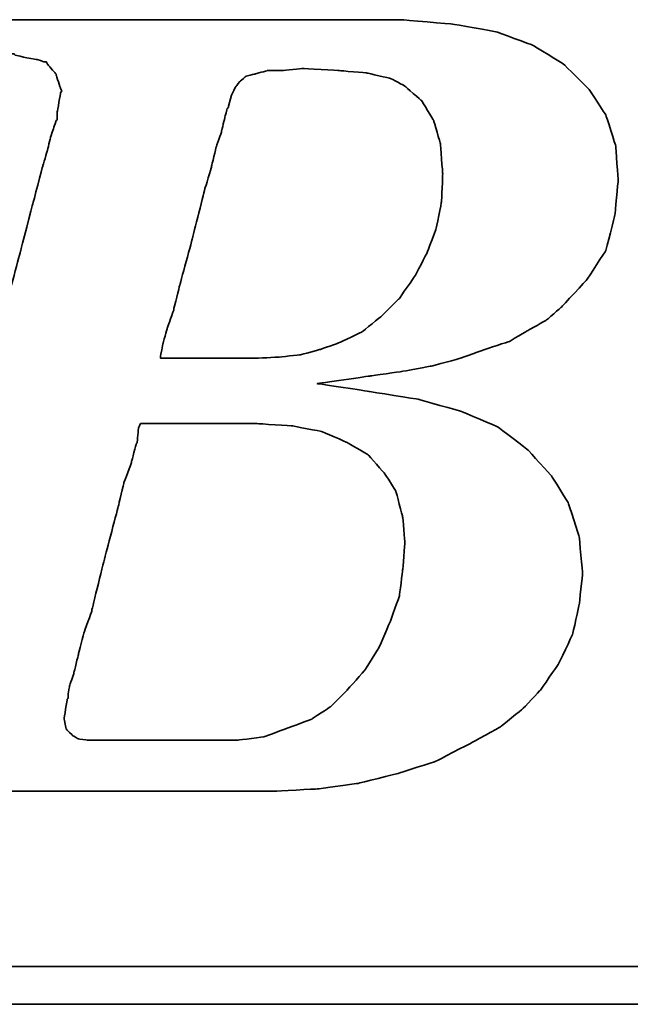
# Model space of a CAD drawing. Header units: millimetres. Extents: x 2482 to 2789, y 455 to 558.
# Tile 32 of 55: x 2706.84 to 2709.28, y 487.4 to 491.34. Entities that reach past the tile are written whole.
import ezdxf

# ---------------------------------------------------------------- set-up
doc = ezdxf.new("R2010")
doc.units = ezdxf.units.MM
doc.header["$LTSCALE"] = 0.2
doc.layers.add('layer 1', color=7, linetype='Continuous')

# ---------------------------------------------------------------- blocks, each defined once
blk = doc.blocks.new('TBI MOTION logo(完整正式版)')
at = {"layer": 'layer 1', "color": 22, "lineweight": 35}
for points, knots in [([(-64.65375, -6.86375), (-64.65375, -6.86375), (-64.84375, -7.29625), (-64.84375, -7.29625), (-64.84375, -7.29625), (-64.84375, -7.29625), (-64.86875, -7.34375), (-64.86875, -7.34375), (-64.86875, -7.34375), (-64.86875, -7.34375), (-64.86875, -7.36875), (-64.86875, -7.36875), (-64.86875, -7.36875), (-64.86875, -7.36875), (-65.15375, -7.65375), (-65.15375, -7.65375), (-65.15375, -7.65375), (-65.15375, -7.65375), (-65.17875, -7.65375), (-65.17875, -7.65375), (-65.17875, -7.65375), (-65.17875, -7.65375), (-65.20375, -7.67875), (-65.20375, -7.67875), (-65.20375, -7.67875), (-65.20375, -7.67875), (-65.58875, -7.87125), (-65.58875, -7.87125), (-65.58875, -7.87125), (-65.58875, -7.87125), (-65.63375, -7.87125), (-65.63375, -7.87125), (-65.63375, -7.87125), (-65.63375, -7.87125), (-65.65875, -7.89375), (-65.65875, -7.89375), (-65.65875, -7.89375), (-65.65875, -7.89375), (-66.09375, -7.94375), (-66.09375, -7.94375), (-66.09375, -7.94375), (-66.09375, -7.94375), (-66.11375, -7.94375), (-66.11375, -7.94375), (-66.11375, -7.94375), (-66.11375, -7.94375), (-66.16375, -7.94375), (-66.16375, -7.94375), (-66.16375, -7.94375), (-66.16375, -7.94375), (-66.30875, -7.94375), (-66.30875, -7.94375), (-66.30875, -7.94375), (-66.30875, -7.94375), (-66.69375, -7.94375), (-66.69375, -7.94375), (-66.69375, -7.94375), (-66.69375, -7.94375), (-67.07375, -7.94375), (-67.07375, -7.94375), (-67.07375, -7.94375), (-67.07375, -7.94375), (-67.12375, -7.94375), (-67.12375, -7.94375), (-67.12375, -7.94375), (-67.12375, -7.94375), (-67.12375, -7.96625), (-67.12375, -7.96625), (-67.12375, -7.96625), (-67.12375, -7.96625), (-67.14875, -7.99125), (-67.14875, -7.99125), (-67.14875, -7.99125), (-67.14875, -7.99125), (-67.24375, -8.34875), (-67.24375, -8.34875), (-67.24375, -8.34875), (-67.24375, -8.34875), (-67.31375, -8.68625), (-67.31375, -8.68625), (-67.31375, -8.68625), (-67.31375, -8.68625), (-67.26875, -8.68625), (-67.26875, -8.68625), (-67.26875, -8.68625), (-67.26875, -8.68625), (-67.07375, -8.68625), (-67.07375, -8.68625), (-67.07375, -8.68625), (-67.07375, -8.68625), (-66.54875, -8.68625), (-66.54875, -8.68625), (-66.54875, -8.68625), (-66.54875, -8.68625), (-65.82625, -8.68625), (-65.82625, -8.68625), (-65.82625, -8.68625), (-65.82625, -8.68625), (-65.01375, -8.68625), (-65.01375, -8.68625), (-65.01375, -8.68625), (-65.01375, -8.68625), (-64.05375, -8.68625), (-64.05375, -8.68625), (-64.05375, -8.68625), (-64.05375, -8.68625), (-62.08375, -8.68625), (-62.08375, -8.68625), (-62.08375, -8.68625), (-62.08375, -8.68625), (-60.06875, -8.68625), (-60.06875, -8.68625), (-60.06875, -8.68625), (-60.06875, -8.68625), (-59.10875, -8.68625), (-59.10875, -8.68625), (-59.10875, -8.68625), (-59.10875, -8.68625), (-58.29375, -8.68625), (-58.29375, -8.68625), (-58.29375, -8.68625), (-58.29375, -8.68625), (-57.57375, -8.68625), (-57.57375, -8.68625), (-57.57375, -8.68625), (-57.57375, -8.68625), (-57.04875, -8.68625), (-57.04875, -8.68625), (-57.04875, -8.68625), (-57.04875, -8.68625), (-56.85375, -8.68625), (-56.85375, -8.68625), (-56.85375, -8.68625), (-56.85375, -8.68625), (-56.70875, -8.68625), (-56.70875, -8.68625), (-56.70875, -8.68625), (-56.70875, -8.68625), (-56.61375, -8.68625), (-56.61375, -8.68625), (-56.61375, -8.68625), (-56.61375, -8.68625), (-56.56875, -8.68625), (-56.56875, -8.68625), (-56.56875, -8.68625), (-56.56875, -8.68625), (-55.65375, -8.63875), (-55.65375, -8.63875), (-55.65375, -8.63875), (-55.65375, -8.63875), (-54.76875, -8.51875), (-54.76875, -8.51875), (-54.76875, -8.51875), (-54.76875, -8.51875), (-53.90375, -8.30375), (-53.90375, -8.30375), (-53.90375, -8.30375), (-53.90375, -8.30375), (-53.08875, -8.03875), (-53.08875, -8.03875), (-53.08875, -8.03875), (-53.08875, -8.03875), (-52.34375, -7.65375), (-52.34375, -7.65375), (-52.34375, -7.65375), (-52.34375, -7.65375), (-51.69875, -7.29625), (-51.69875, -7.29625), (-51.69875, -7.29625), (-51.69875, -7.29625), (-51.21875, -6.91125), (-51.21875, -6.91125), (-51.21875, -6.91125), (-51.21875, -6.91125), (-50.83375, -6.50375), (-50.83375, -6.50375), (-50.83375, -6.50375), (-50.83375, -6.50375), (-50.44875, -5.94875), (-50.44875, -5.94875), (-50.44875, -5.94875), (-50.44875, -5.94875), (-50.13875, -5.30375), (-50.13875, -5.30375), (-50.13875, -5.30375), (-50.13875, -5.30375), (-49.99375, -4.65375), (-49.99375, -4.65375), (-49.99375, -4.65375), (-49.99375, -4.65375), (-49.92375, -3.98375), (-49.92375, -3.98375), (-49.92375, -3.98375), (-49.92375, -3.98375), (-49.99375, -3.19374), (-49.99375, -3.19374), (-49.99375, -3.19374), (-49.99375, -3.19374), (-50.23374, -2.44874), (-50.23374, -2.44874), (-50.23374, -2.44874), (-50.23374, -2.44874), (-50.59375, -1.87374), (-50.59375, -1.87374), (-50.59375, -1.87374), (-50.59375, -1.87374), (-51.09875, -1.31874), (-51.09875, -1.31874), (-51.09875, -1.31874), (-51.09875, -1.31874), (-51.74375, -0.81875), (-51.74375, -0.81875), (-51.74375, -0.81875), (-51.74375, -0.81875), (-52.53875, -0.48125), (-52.53875, -0.48125), (-52.53875, -0.48125), (-52.53875, -0.48125), (-53.47375, -0.21875), (-53.47375, -0.21875), (-53.47375, -0.21875), (-53.47375, -0.21875), (-54.52875, -0.04874), (-54.52875, -0.04874), (-54.52875, -0.04874), (-54.52875, -0.04874), (-55.65375, 0.12125), (-55.65375, 0.12125), (-55.65375, 0.12125), (-55.65375, 0.12125), (-54.50375, 0.28624), (-54.50375, 0.28624), (-54.50375, 0.28624), (-54.50375, 0.28624), (-53.83375, 0.38124), (-53.83375, 0.38124), (-53.83375, 0.38124), (-53.83375, 0.38124), (-53.18375, 0.50125), (-53.18375, 0.50125), (-53.18375, 0.50125), (-53.18375, 0.50125), (-52.55875, 0.66874), (-52.55875, 0.66874), (-52.55875, 0.66874), (-52.55875, 0.66874), (-52.03375, 0.86124), (-52.03375, 0.86124), (-52.03375, 0.86124), (-52.03375, 0.86124), (-51.50374, 1.03124), (-51.50374, 1.03124), (-51.50374, 1.03124), (-51.50374, 1.03124), (-51.09875, 1.27125), (-51.09875, 1.27125), (-51.09875, 1.27125), (-51.09875, 1.27125), (-50.71375, 1.48624), (-50.71375, 1.48624), (-50.71375, 1.48624), (-50.71375, 1.48624), (-50.37625, 1.77625), (-50.37625, 1.77625), (-50.37625, 1.77625), (-50.37625, 1.77625), (-49.82375, 2.37625), (-49.82375, 2.37625), (-49.82375, 2.37625), (-49.82375, 2.37625), (-49.41875, 2.99625), (-49.41875, 2.99625), (-49.41875, 2.99625), (-49.41875, 2.99625), (-49.22375, 3.76625), (-49.22375, 3.76625), (-49.22375, 3.76625), (-49.22375, 3.76625), (-49.15375, 4.50874), (-49.15375, 4.50874), (-49.15375, 4.50874), (-49.15375, 4.50874), (-49.20375, 5.25125), (-49.20375, 5.25125), (-49.20375, 5.25125), (-49.20375, 5.25125), (-49.41875, 5.92625), (-49.41875, 5.92625), (-49.41875, 5.92625), (-49.41875, 5.92625), (-49.77875, 6.47625), (-49.77875, 6.47625), (-49.77875, 6.47625), (-49.77875, 6.47625), (-50.33125, 7.02624), (-50.33125, 7.02624), (-50.33125, 7.02624), (-50.33125, 7.02624), (-51.00125, 7.43625), (-51.00125, 7.43625), (-51.00125, 7.43625), (-51.00125, 7.43625), (-51.79375, 7.72625), (-51.79375, 7.72625), (-51.79375, 7.72625), (-51.79375, 7.72625), (-52.72875, 7.89124), (-52.72875, 7.89124), (-52.72875, 7.89124), (-52.72875, 7.89124), (-53.83375, 7.98625), (-53.83375, 7.98625), (-53.83375, 7.98625), (-53.83375, 7.98625), (-53.92875, 7.98625), (-53.92875, 7.98625), (-53.92875, 7.98625), (-53.92875, 7.98625), (-54.26375, 7.98625), (-54.26375, 7.98625), (-54.26375, 7.98625), (-54.26375, 7.98625), (-54.74375, 7.98625), (-54.74375, 7.98625), (-54.74375, 7.98625), (-54.74375, 7.98625), (-55.36875, 7.98625), (-55.36875, 7.98625), (-55.36875, 7.98625), (-55.36875, 7.98625), (-56.13375, 7.98625), (-56.13375, 7.98625), (-56.13375, 7.98625), (-56.13375, 7.98625), (-56.94875, 7.98625), (-56.94875, 7.98625), (-56.94875, 7.98625), (-56.94875, 7.98625), (-58.77625, 7.98625), (-58.77625, 7.98625), (-58.77625, 7.98625), (-58.77625, 7.98625), (-60.59875, 7.98625), (-60.59875, 7.98625), (-60.59875, 7.98625), (-60.59875, 7.98625), (-61.41375, 7.98625), (-61.41375, 7.98625), (-61.41375, 7.98625), (-61.41375, 7.98625), (-62.17875, 7.98625), (-62.17875, 7.98625), (-62.17875, 7.98625), (-62.17875, 7.98625), (-62.80375, 7.98625), (-62.80375, 7.98625), (-62.80375, 7.98625), (-62.80375, 7.98625), (-63.30625, 7.98625), (-63.30625, 7.98625), (-63.30625, 7.98625), (-63.30625, 7.98625), (-63.57375, 7.98625), (-63.57375, 7.98625), (-63.57375, 7.98625), (-63.57375, 7.98625), (-63.57375, 7.96375), (-63.57375, 7.96375), (-63.57375, 7.96375), (-63.57375, 7.96375), (-63.59875, 7.94125), (-63.59875, 7.94125), (-63.59875, 7.94125), (-63.59875, 7.94125), (-63.69375, 7.55625), (-63.69375, 7.55625), (-63.69375, 7.55625), (-63.69375, 7.55625), (-63.76375, 7.24624), (-63.76375, 7.24624), (-63.76375, 7.24624), (-63.76375, 7.24624), (-63.23875, 7.24624), (-63.23875, 7.24624), (-63.23875, 7.24624), (-63.23875, 7.24624), (-62.75875, 7.24624), (-62.75875, 7.24624), (-62.75875, 7.24624), (-62.75875, 7.24624), (-62.61125, 7.24624), (-62.61125, 7.24624), (-62.61125, 7.24624), (-62.61125, 7.24624), (-62.56625, 7.24624), (-62.56625, 7.24624), (-62.56625, 7.24624), (-62.56625, 7.24624), (-62.22875, 7.24624), (-62.22875, 7.24624), (-62.22875, 7.24624), (-62.22875, 7.24624), (-62.20375, 7.24624), (-62.20375, 7.24624), (-62.20375, 7.24624), (-62.20375, 7.24624), (-62.17875, 7.21875), (-62.17875, 7.21875), (-62.17875, 7.21875), (-62.17875, 7.21875), (-61.96375, 7.17125), (-61.96375, 7.17125), (-61.96375, 7.17125), (-61.96375, 7.17125), (-61.72375, 7.12624), (-61.72375, 7.12624), (-61.72375, 7.12624), (-61.72375, 7.12624), (-61.70375, 7.12624), (-61.70375, 7.12624), (-61.70375, 7.12624), (-61.70375, 7.12624), (-61.55875, 7.07624), (-61.55875, 7.07624), (-61.55875, 7.07624), (-61.55875, 7.07624), (-61.50875, 7.07624), (-61.50875, 7.07624), (-61.50875, 7.07624), (-61.50875, 7.07624), (-61.48375, 7.02624), (-61.48375, 7.02624), (-61.48375, 7.02624), (-61.48375, 7.02624), (-61.31875, 6.83375), (-61.31875, 6.83375), (-61.31875, 6.83375), (-61.31875, 6.83375), (-61.29375, 6.81125), (-61.29375, 6.81125), (-61.29375, 6.81125), (-61.29375, 6.81125), (-61.29375, 6.78625), (-61.29375, 6.78625), (-61.29375, 6.78625), (-61.29375, 6.78625), (-61.19875, 6.50124), (-61.19875, 6.50124), (-61.19875, 6.50124), (-61.19875, 6.50124), (-61.17375, 6.45124), (-61.17375, 6.45124), (-61.17375, 6.45124), (-61.17375, 6.45124), (-61.19875, 6.40625), (-61.19875, 6.40625), (-61.19875, 6.40625), (-61.19875, 6.40625), (-61.26875, 5.99624), (-61.26875, 5.99624), (-61.26875, 5.99624), (-61.26875, 5.99624), (-61.26875, 5.85125), (-61.26875, 5.85125), (-61.26875, 5.85125), (-61.26875, 5.85125), (-61.26875, 5.82625), (-61.26875, 5.82625), (-61.26875, 5.82625), (-61.26875, 5.82625), (-61.29375, 5.80625), (-61.29375, 5.80625), (-61.29375, 5.80625), (-61.29375, 5.80625), (-61.34125, 5.66125), (-61.34125, 5.66125), (-61.34125, 5.66125), (-61.34125, 5.66125), (-61.41375, 5.44625), (-61.41375, 5.44625), (-61.41375, 5.44625), (-61.41375, 5.44625), (-61.48375, 5.15625), (-61.48375, 5.15625), (-61.48375, 5.15625), (-61.48375, 5.15625), (-61.58375, 4.82124), (-61.58375, 4.82124), (-61.58375, 4.82124), (-61.58375, 4.82124), (-61.79875, 4.00375), (-61.79875, 4.00375), (-61.79875, 4.00375), (-61.79875, 4.00375), (-62.05875, 2.99625), (-62.05875, 2.99625), (-62.05875, 2.99625), (-62.05875, 2.99625), (-62.34875, 1.91625), (-62.34875, 1.91625), (-62.34875, 1.91625), (-62.34875, 1.91625), (-62.97375, -0.41124), (-62.97375, -0.41124), (-62.97375, -0.41124), (-62.97375, -0.41124), (-63.59875, -2.75875), (-63.59875, -2.75875), (-63.59875, -2.75875), (-63.59875, -2.75875), (-63.88375, -3.86374), (-63.88375, -3.86374), (-63.88375, -3.86374), (-63.88375, -3.86374), (-64.14875, -4.82374), (-64.14875, -4.82374), (-64.14875, -4.82374), (-64.14875, -4.82374), (-64.36375, -5.64125), (-64.36375, -5.64125), (-64.36375, -5.64125), (-64.36375, -5.64125), (-64.43625, -5.97625), (-64.43625, -5.97625), (-64.43625, -5.97625), (-64.43625, -5.97625), (-64.50875, -6.28625), (-64.50875, -6.28625), (-64.50875, -6.28625), (-64.50875, -6.28625), (-64.50875, -6.30875), (-64.50875, -6.30875), (-64.50875, -6.30875), (-64.50875, -6.30875), (-64.57875, -6.50375), (-64.57875, -6.50375), (-64.57875, -6.50375), (-64.57875, -6.50375), (-64.62875, -6.69625), (-64.62875, -6.69625), (-64.62875, -6.69625), (-64.62875, -6.69625), (-64.62875, -6.76875), (-64.62875, -6.76875), (-64.62875, -6.76875), (-64.62875, -6.76875), (-64.62875, -6.81375), (-64.62875, -6.81375), (-64.62875, -6.81375), (-64.62875, -6.81375), (-64.62875, -6.83875), (-64.62875, -6.83875), (-64.62875, -6.83875), (-64.62875, -6.83875), (-64.65375, -6.86375), (-64.65375, -6.86375)], [0, 0, 0, 0, 0.00719424, 0.00719424, 0.00719424, 0.00719425, 0.01438849, 0.01438849, 0.01438849, 0.0143885, 0.02158273, 0.02158273, 0.02158273, 0.02158274, 0.02877698, 0.02877698, 0.02877698, 0.02877699, 0.03597122, 0.03597122, 0.03597122, 0.03597123, 0.04316547, 0.04316547, 0.04316547, 0.04316548, 0.05035971, 0.05035971, 0.05035971, 0.05035972, 0.05755396, 0.05755396, 0.05755396, 0.05755397, 0.0647482, 0.0647482, 0.0647482, 0.06474821, 0.07194245, 0.07194245, 0.07194245, 0.07194246, 0.07913669, 0.07913669, 0.07913669, 0.0791367, 0.08633094, 0.08633094, 0.08633094, 0.08633095, 0.09352518, 0.09352518, 0.09352518, 0.09352519, 0.10071942, 0.10071942, 0.10071942, 0.10071943, 0.10791367, 0.10791367, 0.10791367, 0.10791368, 0.11510791, 0.11510791, 0.11510791, 0.11510792, 0.12230216, 0.12230216, 0.12230216, 0.12230217, 0.1294964, 0.1294964, 0.1294964, 0.12949641, 0.13669065, 0.13669065, 0.13669065, 0.13669066, 0.14388489, 0.14388489, 0.14388489, 0.1438849, 0.15107914, 0.15107914, 0.15107914, 0.15107915, 0.15827338, 0.15827338, 0.15827338, 0.15827339, 0.16546763, 0.16546763, 0.16546763, 0.16546764, 0.17266187, 0.17266187, 0.17266187, 0.17266188, 0.17985612, 0.17985612, 0.17985612, 0.17985613, 0.18705036, 0.18705036, 0.18705036, 0.18705037, 0.1942446, 0.1942446, 0.1942446, 0.19424461, 0.20143885, 0.20143885, 0.20143885, 0.20143886, 0.20863309, 0.20863309, 0.20863309, 0.2086331, 0.21582734, 0.21582734, 0.21582734, 0.21582735, 0.22302158, 0.22302158, 0.22302158, 0.22302159, 0.23021583, 0.23021583, 0.23021583, 0.23021584, 0.23741007, 0.23741007, 0.23741007, 0.23741008, 0.24460432, 0.24460432, 0.24460432, 0.24460433, 0.25179856, 0.25179856, 0.25179856, 0.25179857, 0.25899281, 0.25899281, 0.25899281, 0.25899282, 0.26618705, 0.26618705, 0.26618705, 0.26618706, 0.27338129, 0.27338129, 0.27338129, 0.2733813, 0.28057554, 0.28057554, 0.28057554, 0.28057555, 0.28776978, 0.28776978, 0.28776978, 0.28776979, 0.29496403, 0.29496403, 0.29496403, 0.29496404, 0.30215827, 0.30215827, 0.30215827, 0.30215828, 0.30935252, 0.30935252, 0.30935252, 0.30935253, 0.31654676, 0.31654676, 0.31654676, 0.31654677, 0.32374101, 0.32374101, 0.32374101, 0.32374102, 0.33093525, 0.33093525, 0.33093525, 0.33093526, 0.3381295, 0.3381295, 0.3381295, 0.33812951, 0.34532374, 0.34532374, 0.34532374, 0.34532375, 0.35251799, 0.35251799, 0.35251799, 0.352518, 0.35971223, 0.35971223, 0.35971223, 0.35971224, 0.36690647, 0.36690647, 0.36690647, 0.36690648, 0.37410072, 0.37410072, 0.37410072, 0.37410073, 0.38129496, 0.38129496, 0.38129496, 0.38129497, 0.38848921, 0.38848921, 0.38848921, 0.38848922, 0.39568345, 0.39568345, 0.39568345, 0.39568346, 0.4028777, 0.4028777, 0.4028777, 0.40287771, 0.41007194, 0.41007194, 0.41007194, 0.41007195, 0.41726619, 0.41726619, 0.41726619, 0.4172662, 0.42446043, 0.42446043, 0.42446043, 0.42446044, 0.43165468, 0.43165468, 0.43165468, 0.43165469, 0.43884892, 0.43884892, 0.43884892, 0.43884893, 0.44604317, 0.44604317, 0.44604317, 0.44604318, 0.45323741, 0.45323741, 0.45323741, 0.45323742, 0.46043165, 0.46043165, 0.46043165, 0.46043166, 0.4676259, 0.4676259, 0.4676259, 0.46762591, 0.47482014, 0.47482014, 0.47482014, 0.47482015, 0.48201439, 0.48201439, 0.48201439, 0.4820144, 0.48920863, 0.48920863, 0.48920863, 0.48920864, 0.49640288, 0.49640288, 0.49640288, 0.49640289, 0.50359712, 0.50359712, 0.50359712, 0.50359713, 0.51079137, 0.51079137, 0.51079137, 0.51079138, 0.51798561, 0.51798561, 0.51798561, 0.51798562, 0.52517986, 0.52517986, 0.52517986, 0.52517987, 0.5323741, 0.5323741, 0.5323741, 0.53237411, 0.53956835, 0.53956835, 0.53956835, 0.53956836, 0.54676259, 0.54676259, 0.54676259, 0.5467626, 0.55395683, 0.55395683, 0.55395683, 0.55395684, 0.56115108, 0.56115108, 0.56115108, 0.56115109, 0.56834532, 0.56834532, 0.56834532, 0.56834533, 0.57553957, 0.57553957, 0.57553957, 0.57553958, 0.58273381, 0.58273381, 0.58273381, 0.58273382, 0.58992806, 0.58992806, 0.58992806, 0.58992807, 0.5971223, 0.5971223, 0.5971223, 0.59712231, 0.60431655, 0.60431655, 0.60431655, 0.60431656, 0.61151079, 0.61151079, 0.61151079, 0.6115108, 0.61870504, 0.61870504, 0.61870504, 0.61870505, 0.62589928, 0.62589928, 0.62589928, 0.62589929, 0.63309353, 0.63309353, 0.63309353, 0.63309354, 0.64028777, 0.64028777, 0.64028777, 0.64028778, 0.64748201, 0.64748201, 0.64748201, 0.64748202, 0.65467626, 0.65467626, 0.65467626, 0.65467627, 0.6618705, 0.6618705, 0.6618705, 0.66187051, 0.66906475, 0.66906475, 0.66906475, 0.66906476, 0.67625899, 0.67625899, 0.67625899, 0.676259, 0.68345324, 0.68345324, 0.68345324, 0.68345325, 0.69064748, 0.69064748, 0.69064748, 0.69064749, 0.69784173, 0.69784173, 0.69784173, 0.69784174, 0.70503597, 0.70503597, 0.70503597, 0.70503598, 0.71223022, 0.71223022, 0.71223022, 0.71223023, 0.71942446, 0.71942446, 0.71942446, 0.71942447, 0.72661871, 0.72661871, 0.72661871, 0.72661872, 0.73381295, 0.73381295, 0.73381295, 0.73381296, 0.74100719, 0.74100719, 0.74100719, 0.7410072, 0.74820144, 0.74820144, 0.74820144, 0.74820145, 0.75539568, 0.75539568, 0.75539568, 0.75539569, 0.76258993, 0.76258993, 0.76258993, 0.76258994, 0.76978417, 0.76978417, 0.76978417, 0.76978418, 0.77697842, 0.77697842, 0.77697842, 0.77697843, 0.78417266, 0.78417266, 0.78417266, 0.78417267, 0.79136691, 0.79136691, 0.79136691, 0.79136692, 0.79856115, 0.79856115, 0.79856115, 0.79856116, 0.8057554, 0.8057554, 0.8057554, 0.80575541, 0.81294964, 0.81294964, 0.81294964, 0.81294965, 0.82014388, 0.82014388, 0.82014388, 0.82014389, 0.82733813, 0.82733813, 0.82733813, 0.82733814, 0.83453237, 0.83453237, 0.83453237, 0.83453238, 0.84172662, 0.84172662, 0.84172662, 0.84172663, 0.84892086, 0.84892086, 0.84892086, 0.84892087, 0.85611511, 0.85611511, 0.85611511, 0.85611512, 0.86330935, 0.86330935, 0.86330935, 0.86330936, 0.8705036, 0.8705036, 0.8705036, 0.87050361, 0.87769784, 0.87769784, 0.87769784, 0.87769785, 0.88489209, 0.88489209, 0.88489209, 0.8848921, 0.89208633, 0.89208633, 0.89208633, 0.89208634, 0.89928058, 0.89928058, 0.89928058, 0.89928059, 0.90647482, 0.90647482, 0.90647482, 0.90647483, 0.91366906, 0.91366906, 0.91366906, 0.91366907, 0.92086331, 0.92086331, 0.92086331, 0.92086332, 0.92805755, 0.92805755, 0.92805755, 0.92805756, 0.9352518, 0.9352518, 0.9352518, 0.93525181, 0.94244604, 0.94244604, 0.94244604, 0.94244605, 0.94964029, 0.94964029, 0.94964029, 0.9496403, 0.95683453, 0.95683453, 0.95683453, 0.95683454, 0.96402878, 0.96402878, 0.96402878, 0.96402879, 0.97122302, 0.97122302, 0.97122302, 0.97122303, 0.97841727, 0.97841727, 0.97841727, 0.97841728, 0.98561151, 0.98561151, 0.98561151, 0.98561152, 0.99280576, 0.99280576, 0.99280576, 0.99280577, 1, 1, 1, 1]), ([(-57.50375, 6.35625), (-57.50375, 6.35625), (-57.57375, 6.11625), (-57.57375, 6.11625), (-57.57375, 6.11625), (-57.57375, 6.11625), (-57.57375, 6.09125), (-57.57375, 6.09125), (-57.57375, 6.09125), (-57.57375, 6.09125), (-57.59875, 6.06625), (-57.59875, 6.06625), (-57.59875, 6.06625), (-57.59875, 6.06625), (-57.64875, 5.87625), (-57.64875, 5.87625), (-57.64875, 5.87625), (-57.64875, 5.87625), (-57.71875, 5.58875), (-57.71875, 5.58875), (-57.71875, 5.58875), (-57.71875, 5.58875), (-57.71875, 5.56625), (-57.71875, 5.56625), (-57.71875, 5.56625), (-57.71875, 5.56625), (-57.83875, 5.23125), (-57.83875, 5.23125), (-57.83875, 5.23125), (-57.83875, 5.23125), (-57.93625, 4.82124), (-57.93625, 4.82124), (-57.93625, 4.82124), (-57.93625, 4.82124), (-57.93625, 4.79624), (-57.93625, 4.79624), (-57.93625, 4.79624), (-57.93625, 4.79624), (-58.07875, 4.34125), (-58.07875, 4.34125), (-58.07875, 4.34125), (-58.07875, 4.34125), (-58.34375, 3.28625), (-58.34375, 3.28625), (-58.34375, 3.28625), (-58.34375, 3.28625), (-58.62875, 2.23124), (-58.62875, 2.23124), (-58.62875, 2.23124), (-58.62875, 2.23124), (-58.74875, 1.75125), (-58.74875, 1.75125), (-58.74875, 1.75125), (-58.74875, 1.75125), (-58.74875, 1.72625), (-58.74875, 1.72625), (-58.74875, 1.72625), (-58.74875, 1.72625), (-58.89375, 1.31625), (-58.89375, 1.31625), (-58.89375, 1.31625), (-58.89375, 1.31625), (-58.98875, 0.98124), (-58.98875, 0.98124), (-58.98875, 0.98124), (-58.98875, 0.98124), (-59.03875, 0.71625), (-59.03875, 0.71625), (-59.03875, 0.71625), (-59.03875, 0.71625), (-59.03875, 0.66874), (-59.03875, 0.66874), (-59.03875, 0.66874), (-59.03875, 0.66874), (-58.91875, 0.66874), (-58.91875, 0.66874), (-58.91875, 0.66874), (-58.91875, 0.66874), (-58.53375, 0.66874), (-58.53375, 0.66874), (-58.53375, 0.66874), (-58.53375, 0.66874), (-58.10375, 0.66874), (-58.10375, 0.66874), (-58.10375, 0.66874), (-58.10375, 0.66874), (-57.66875, 0.66874), (-57.66875, 0.66874), (-57.66875, 0.66874), (-57.66875, 0.66874), (-57.33375, 0.66874), (-57.33375, 0.66874), (-57.33375, 0.66874), (-57.33375, 0.66874), (-57.09375, 0.66874), (-57.09375, 0.66874), (-57.09375, 0.66874), (-57.09375, 0.66874), (-56.99875, 0.66874), (-56.99875, 0.66874), (-56.99875, 0.66874), (-56.99875, 0.66874), (-56.49375, 0.69374), (-56.49375, 0.69374), (-56.49375, 0.69374), (-56.49375, 0.69374), (-56.01375, 0.74374), (-56.01375, 0.74374), (-56.01375, 0.74374), (-56.01375, 0.74374), (-55.58375, 0.86124), (-55.58375, 0.86124), (-55.58375, 0.86124), (-55.58375, 0.86124), (-55.17375, 1.00624), (-55.17375, 1.00624), (-55.17375, 1.00624), (-55.17375, 1.00624), (-54.67375, 1.24625), (-54.67375, 1.24625), (-54.67375, 1.24625), (-54.67375, 1.24625), (-54.26375, 1.58124), (-54.26375, 1.58124), (-54.26375, 1.58124), (-54.26375, 1.58124), (-53.87875, 1.96374), (-53.87875, 1.96374), (-53.87875, 1.96374), (-53.87875, 1.96374), (-53.54375, 2.44625), (-53.54375, 2.44625), (-53.54375, 2.44625), (-53.54375, 2.44625), (-53.27875, 2.95125), (-53.27875, 2.95125), (-53.27875, 2.95125), (-53.27875, 2.95125), (-53.08875, 3.45124), (-53.08875, 3.45124), (-53.08875, 3.45124), (-53.08875, 3.45124), (-52.96875, 4.05124), (-52.96875, 4.05124), (-52.96875, 4.05124), (-52.96875, 4.05124), (-52.94375, 4.65125), (-52.94375, 4.65125), (-52.94375, 4.65125), (-52.94375, 4.65125), (-52.99375, 5.30125), (-52.99375, 5.30125), (-52.99375, 5.30125), (-52.99375, 5.30125), (-53.13875, 5.80625), (-53.13875, 5.80625), (-53.13875, 5.80625), (-53.13875, 5.80625), (-53.39875, 6.23625), (-53.39875, 6.23625), (-53.39875, 6.23625), (-53.39875, 6.23625), (-53.75875, 6.54875), (-53.75875, 6.54875), (-53.75875, 6.54875), (-53.75875, 6.54875), (-54.07375, 6.71625), (-54.07375, 6.71625), (-54.07375, 6.71625), (-54.07375, 6.71625), (-54.57375, 6.83375), (-54.57375, 6.83375), (-54.57375, 6.83375), (-54.57375, 6.83375), (-55.17375, 6.88625), (-55.17375, 6.88625), (-55.17375, 6.88625), (-55.17375, 6.88625), (-55.96875, 6.93125), (-55.96875, 6.93125), (-55.96875, 6.93125), (-55.96875, 6.93125), (-56.39875, 6.88625), (-56.39875, 6.88625), (-56.39875, 6.88625), (-56.39875, 6.88625), (-56.42125, 6.88625), (-56.42125, 6.88625), (-56.42125, 6.88625), (-56.42125, 6.88625), (-56.73375, 6.88625), (-56.73375, 6.88625), (-56.73375, 6.88625), (-56.73375, 6.88625), (-56.99875, 6.81125), (-56.99875, 6.81125), (-56.99875, 6.81125), (-56.99875, 6.81125), (-57.02375, 6.81125), (-57.02375, 6.81125), (-57.02375, 6.81125), (-57.02375, 6.81125), (-57.18875, 6.76625), (-57.18875, 6.76625), (-57.18875, 6.76625), (-57.18875, 6.76625), (-57.30875, 6.66625), (-57.30875, 6.66625), (-57.30875, 6.66625), (-57.30875, 6.66625), (-57.40875, 6.54875), (-57.40875, 6.54875), (-57.40875, 6.54875), (-57.40875, 6.54875), (-57.50375, 6.35625), (-57.50375, 6.35625)], [0, 0, 0, 0, 0.01851852, 0.01851852, 0.01851852, 0.01851853, 0.03703704, 0.03703704, 0.03703704, 0.03703705, 0.05555556, 0.05555556, 0.05555556, 0.05555557, 0.07407407, 0.07407407, 0.07407407, 0.07407408, 0.09259259, 0.09259259, 0.09259259, 0.0925926, 0.11111111, 0.11111111, 0.11111111, 0.11111112, 0.12962963, 0.12962963, 0.12962963, 0.12962964, 0.14814815, 0.14814815, 0.14814815, 0.14814816, 0.16666667, 0.16666667, 0.16666667, 0.16666668, 0.18518519, 0.18518519, 0.18518519, 0.1851852, 0.2037037, 0.2037037, 0.2037037, 0.20370371, 0.22222222, 0.22222222, 0.22222222, 0.22222223, 0.24074074, 0.24074074, 0.24074074, 0.24074075, 0.25925926, 0.25925926, 0.25925926, 0.25925927, 0.27777778, 0.27777778, 0.27777778, 0.27777779, 0.2962963, 0.2962963, 0.2962963, 0.29629631, 0.31481481, 0.31481481, 0.31481481, 0.31481482, 0.33333333, 0.33333333, 0.33333333, 0.33333334, 0.35185185, 0.35185185, 0.35185185, 0.35185186, 0.37037037, 0.37037037, 0.37037037, 0.37037038, 0.38888889, 0.38888889, 0.38888889, 0.3888889, 0.40740741, 0.40740741, 0.40740741, 0.40740742, 0.42592593, 0.42592593, 0.42592593, 0.42592594, 0.44444444, 0.44444444, 0.44444444, 0.44444445, 0.46296296, 0.46296296, 0.46296296, 0.46296297, 0.48148148, 0.48148148, 0.48148148, 0.48148149, 0.5, 0.5, 0.5, 0.50000001, 0.51851852, 0.51851852, 0.51851852, 0.51851853, 0.53703704, 0.53703704, 0.53703704, 0.53703705, 0.55555556, 0.55555556, 0.55555556, 0.55555557, 0.57407407, 0.57407407, 0.57407407, 0.57407408, 0.59259259, 0.59259259, 0.59259259, 0.5925926, 0.61111111, 0.61111111, 0.61111111, 0.61111112, 0.62962963, 0.62962963, 0.62962963, 0.62962964, 0.64814815, 0.64814815, 0.64814815, 0.64814816, 0.66666667, 0.66666667, 0.66666667, 0.66666668, 0.68518519, 0.68518519, 0.68518519, 0.6851852, 0.7037037, 0.7037037, 0.7037037, 0.70370371, 0.72222222, 0.72222222, 0.72222222, 0.72222223, 0.74074074, 0.74074074, 0.74074074, 0.74074075, 0.75925926, 0.75925926, 0.75925926, 0.75925927, 0.77777778, 0.77777778, 0.77777778, 0.77777779, 0.7962963, 0.7962963, 0.7962963, 0.79629631, 0.81481481, 0.81481481, 0.81481481, 0.81481482, 0.83333333, 0.83333333, 0.83333333, 0.83333334, 0.85185185, 0.85185185, 0.85185185, 0.85185186, 0.87037037, 0.87037037, 0.87037037, 0.87037038, 0.88888889, 0.88888889, 0.88888889, 0.8888889, 0.90740741, 0.90740741, 0.90740741, 0.90740742, 0.92592593, 0.92592593, 0.92592593, 0.92592594, 0.94444444, 0.94444444, 0.94444444, 0.94444445, 0.96296296, 0.96296296, 0.96296296, 0.96296297, 0.98148148, 0.98148148, 0.98148148, 0.98148149, 1, 1, 1, 1]), ([(-61.03125, -6.57375), (-61.03125, -6.57375), (-61.03125, -6.67125), (-61.03125, -6.67125), (-61.03125, -6.67125), (-61.03125, -6.67125), (-61.05375, -6.69625), (-61.05375, -6.69625), (-61.05375, -6.69625), (-61.05375, -6.69625), (-61.12375, -7.12875), (-61.12375, -7.12875), (-61.12375, -7.12875), (-61.12375, -7.12875), (-61.07875, -7.34375), (-61.07875, -7.34375), (-61.07875, -7.34375), (-61.07875, -7.34375), (-60.93375, -7.48875), (-60.93375, -7.48875), (-60.93375, -7.48875), (-60.93375, -7.48875), (-60.81375, -7.55625), (-60.81375, -7.55625), (-60.81375, -7.55625), (-60.81375, -7.55625), (-60.62375, -7.58375), (-60.62375, -7.58375), (-60.62375, -7.58375), (-60.62375, -7.58375), (-60.30875, -7.58375), (-60.30875, -7.58375), (-60.30875, -7.58375), (-60.30875, -7.58375), (-59.97375, -7.58375), (-59.97375, -7.58375), (-59.97375, -7.58375), (-59.97375, -7.58375), (-59.87875, -7.58375), (-59.87875, -7.58375), (-59.87875, -7.58375), (-59.87875, -7.58375), (-59.63625, -7.58375), (-59.63625, -7.58375), (-59.63625, -7.58375), (-59.63625, -7.58375), (-58.96875, -7.58375), (-58.96875, -7.58375), (-58.96875, -7.58375), (-58.96875, -7.58375), (-58.29375, -7.58375), (-58.29375, -7.58375), (-58.29375, -7.58375), (-58.29375, -7.58375), (-58.05375, -7.58375), (-58.05375, -7.58375), (-58.05375, -7.58375), (-58.05375, -7.58375), (-57.98375, -7.58375), (-57.98375, -7.58375), (-57.98375, -7.58375), (-57.98375, -7.58375), (-57.35875, -7.58375), (-57.35875, -7.58375), (-57.35875, -7.58375), (-57.35875, -7.58375), (-56.78375, -7.50875), (-56.78375, -7.50875), (-56.78375, -7.50875), (-56.78375, -7.50875), (-56.27875, -7.31875), (-56.27875, -7.31875), (-56.27875, -7.31875), (-56.27875, -7.31875), (-55.77375, -7.12875), (-55.77375, -7.12875), (-55.77375, -7.12875), (-55.77375, -7.12875), (-55.36875, -6.86375), (-55.36875, -6.86375), (-55.36875, -6.86375), (-55.36875, -6.86375), (-55.00875, -6.50375), (-55.00875, -6.50375), (-55.00875, -6.50375), (-55.00875, -6.50375), (-54.62375, -6.06875), (-54.62375, -6.06875), (-54.62375, -6.06875), (-54.62375, -6.06875), (-54.31375, -5.56875), (-54.31375, -5.56875), (-54.31375, -5.56875), (-54.31375, -5.56875), (-54.07375, -5.01625), (-54.07375, -5.01625), (-54.07375, -5.01625), (-54.07375, -5.01625), (-53.87875, -4.46374), (-53.87875, -4.46374), (-53.87875, -4.46374), (-53.87875, -4.46374), (-53.80875, -3.91375), (-53.80875, -3.91375), (-53.80875, -3.91375), (-53.80875, -3.91375), (-53.75875, -3.31375), (-53.75875, -3.31375), (-53.75875, -3.31375), (-53.75875, -3.31375), (-53.80875, -2.75875), (-53.80875, -2.75875), (-53.80875, -2.75875), (-53.80875, -2.75875), (-53.95375, -2.20875), (-53.95375, -2.20875), (-53.95375, -2.20875), (-53.95375, -2.20875), (-54.19375, -1.82625), (-54.19375, -1.82625), (-54.19375, -1.82625), (-54.19375, -1.82625), (-54.55375, -1.41875), (-54.55375, -1.41875), (-54.55375, -1.41875), (-54.55375, -1.41875), (-55.00875, -1.15125), (-55.00875, -1.15125), (-55.00875, -1.15125), (-55.00875, -1.15125), (-55.56125, -0.91375), (-55.56125, -0.91375), (-55.56125, -0.91375), (-55.56125, -0.91375), (-56.18125, -0.79375), (-56.18125, -0.79375), (-56.18125, -0.79375), (-56.18125, -0.79375), (-56.94875, -0.74374), (-56.94875, -0.74374), (-56.94875, -0.74374), (-56.94875, -0.74374), (-56.99875, -0.74374), (-56.99875, -0.74374), (-56.99875, -0.74374), (-56.99875, -0.74374), (-57.09375, -0.74374), (-57.09375, -0.74374), (-57.09375, -0.74374), (-57.09375, -0.74374), (-57.38375, -0.74374), (-57.38375, -0.74374), (-57.38375, -0.74374), (-57.38375, -0.74374), (-57.76875, -0.74374), (-57.76875, -0.74374), (-57.76875, -0.74374), (-57.76875, -0.74374), (-58.24625, -0.74374), (-58.24625, -0.74374), (-58.24625, -0.74374), (-58.24625, -0.74374), (-58.72875, -0.74374), (-58.72875, -0.74374), (-58.72875, -0.74374), (-58.72875, -0.74374), (-59.20875, -0.74374), (-59.20875, -0.74374), (-59.20875, -0.74374), (-59.20875, -0.74374), (-59.46875, -0.74374), (-59.46875, -0.74374), (-59.46875, -0.74374), (-59.46875, -0.74374), (-59.51625, -0.83875), (-59.51625, -0.83875), (-59.51625, -0.83875), (-59.51625, -0.83875), (-59.54375, -1.15125), (-59.54375, -1.15125), (-59.54375, -1.15125), (-59.54375, -1.15125), (-59.56375, -1.17874), (-59.56375, -1.17874), (-59.56375, -1.17874), (-59.56375, -1.17874), (-59.66375, -1.55875), (-59.66375, -1.55875), (-59.66375, -1.55875), (-59.66375, -1.55875), (-59.66375, -1.58375), (-59.66375, -1.58375), (-59.66375, -1.58375), (-59.66375, -1.58375), (-59.82875, -2.01874), (-59.82875, -2.01874), (-59.82875, -2.01874), (-59.82875, -2.01874), (-59.94875, -2.52125), (-59.94875, -2.52125), (-59.94875, -2.52125), (-59.94875, -2.52125), (-60.23875, -3.62375), (-60.23875, -3.62375), (-60.23875, -3.62375), (-60.23875, -3.62375), (-60.52375, -4.77624), (-60.52375, -4.77624), (-60.52375, -4.77624), (-60.52375, -4.77624), (-60.52375, -4.79874), (-60.52375, -4.79874), (-60.52375, -4.79874), (-60.52375, -4.79874), (-60.69125, -5.25375), (-60.69125, -5.25375), (-60.69125, -5.25375), (-60.69125, -5.25375), (-60.81375, -5.73625), (-60.81375, -5.73625), (-60.81375, -5.73625), (-60.81375, -5.73625), (-60.90875, -6.11875), (-60.90875, -6.11875), (-60.90875, -6.11875), (-60.90875, -6.11875), (-60.90875, -6.14375), (-60.90875, -6.14375), (-60.90875, -6.14375), (-60.90875, -6.14375), (-61.00375, -6.40875), (-61.00375, -6.40875), (-61.00375, -6.40875), (-61.00375, -6.40875), (-61.03125, -6.57375), (-61.03125, -6.57375)], [0, 0, 0, 0, 0.01694915, 0.01694915, 0.01694915, 0.01694916, 0.03389831, 0.03389831, 0.03389831, 0.03389832, 0.05084746, 0.05084746, 0.05084746, 0.05084747, 0.06779661, 0.06779661, 0.06779661, 0.06779662, 0.08474576, 0.08474576, 0.08474576, 0.08474577, 0.10169492, 0.10169492, 0.10169492, 0.10169493, 0.11864407, 0.11864407, 0.11864407, 0.11864408, 0.13559322, 0.13559322, 0.13559322, 0.13559323, 0.15254237, 0.15254237, 0.15254237, 0.15254238, 0.16949153, 0.16949153, 0.16949153, 0.16949154, 0.18644068, 0.18644068, 0.18644068, 0.18644069, 0.20338983, 0.20338983, 0.20338983, 0.20338984, 0.22033898, 0.22033898, 0.22033898, 0.22033899, 0.23728814, 0.23728814, 0.23728814, 0.23728815, 0.25423729, 0.25423729, 0.25423729, 0.2542373, 0.27118644, 0.27118644, 0.27118644, 0.27118645, 0.28813559, 0.28813559, 0.28813559, 0.2881356, 0.30508475, 0.30508475, 0.30508475, 0.30508476, 0.3220339, 0.3220339, 0.3220339, 0.32203391, 0.33898305, 0.33898305, 0.33898305, 0.33898306, 0.3559322, 0.3559322, 0.3559322, 0.35593221, 0.37288136, 0.37288136, 0.37288136, 0.37288137, 0.38983051, 0.38983051, 0.38983051, 0.38983052, 0.40677966, 0.40677966, 0.40677966, 0.40677967, 0.42372881, 0.42372881, 0.42372881, 0.42372882, 0.44067797, 0.44067797, 0.44067797, 0.44067798, 0.45762712, 0.45762712, 0.45762712, 0.45762713, 0.47457627, 0.47457627, 0.47457627, 0.47457628, 0.49152542, 0.49152542, 0.49152542, 0.49152543, 0.50847458, 0.50847458, 0.50847458, 0.50847459, 0.52542373, 0.52542373, 0.52542373, 0.52542374, 0.54237288, 0.54237288, 0.54237288, 0.54237289, 0.55932203, 0.55932203, 0.55932203, 0.55932204, 0.57627119, 0.57627119, 0.57627119, 0.5762712, 0.59322034, 0.59322034, 0.59322034, 0.59322035, 0.61016949, 0.61016949, 0.61016949, 0.6101695, 0.62711864, 0.62711864, 0.62711864, 0.62711865, 0.6440678, 0.6440678, 0.6440678, 0.64406781, 0.66101695, 0.66101695, 0.66101695, 0.66101696, 0.6779661, 0.6779661, 0.6779661, 0.67796611, 0.69491525, 0.69491525, 0.69491525, 0.69491526, 0.71186441, 0.71186441, 0.71186441, 0.71186442, 0.72881356, 0.72881356, 0.72881356, 0.72881357, 0.74576271, 0.74576271, 0.74576271, 0.74576272, 0.76271186, 0.76271186, 0.76271186, 0.76271187, 0.77966102, 0.77966102, 0.77966102, 0.77966103, 0.79661017, 0.79661017, 0.79661017, 0.79661018, 0.81355932, 0.81355932, 0.81355932, 0.81355933, 0.83050847, 0.83050847, 0.83050847, 0.83050848, 0.84745763, 0.84745763, 0.84745763, 0.84745764, 0.86440678, 0.86440678, 0.86440678, 0.86440679, 0.88135593, 0.88135593, 0.88135593, 0.88135594, 0.89830508, 0.89830508, 0.89830508, 0.89830509, 0.91525424, 0.91525424, 0.91525424, 0.91525425, 0.93220339, 0.93220339, 0.93220339, 0.9322034, 0.94915254, 0.94915254, 0.94915254, 0.94915255, 0.96610169, 0.96610169, 0.96610169, 0.9661017, 0.98305085, 0.98305085, 0.98305085, 0.98305086, 1, 1, 1, 1]), ([(75.90875, -9.47875), (75.90875, -9.47875), (75.90875, -12.28625), (75.90875, -12.28625), (75.90875, -12.28625), (75.90875, -12.28625), (75.90875, -12.47875), (75.90875, -12.47875), (75.90875, -12.47875), (75.90875, -12.47875), (75.71625, -12.47875), (75.71625, -12.47875), (75.71625, -12.47875), (75.71625, -12.47875), (-88.32875, -12.47875), (-88.32875, -12.47875), (-88.32875, -12.47875), (-88.32875, -12.47875), (-88.32875, -13.29375), (-88.32875, -13.29375), (-88.32875, -13.29375), (-88.32875, -13.29375), (82.89125, -13.29375), (82.89125, -13.29375), (82.89125, -13.29375), (82.89125, -13.29375), (75.90875, -9.47875), (75.90875, -9.47875)], [0, 0, 0, 0, 0.14285714, 0.14285714, 0.14285714, 0.14285715, 0.28571429, 0.28571429, 0.28571429, 0.2857143, 0.42857143, 0.42857143, 0.42857143, 0.42857144, 0.57142857, 0.57142857, 0.57142857, 0.57142858, 0.71428571, 0.71428571, 0.71428571, 0.71428572, 0.85714286, 0.85714286, 0.85714286, 0.85714287, 1, 1, 1, 1])]:
    blk.add_open_spline(points, degree=3, knots=knots, dxfattribs=at)

msp = doc.modelspace()

# ---------------------------------------------------------------- block references
at = {"xscale": 0.1852549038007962, "yscale": 0.1852549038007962, "zscale": 0.1852549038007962}
msp.add_blockref('TBI MOTION logo(完整正式版)', (2718.3417, 489.8646), dxfattribs=at)

doc.saveas('drawing.dxf')
